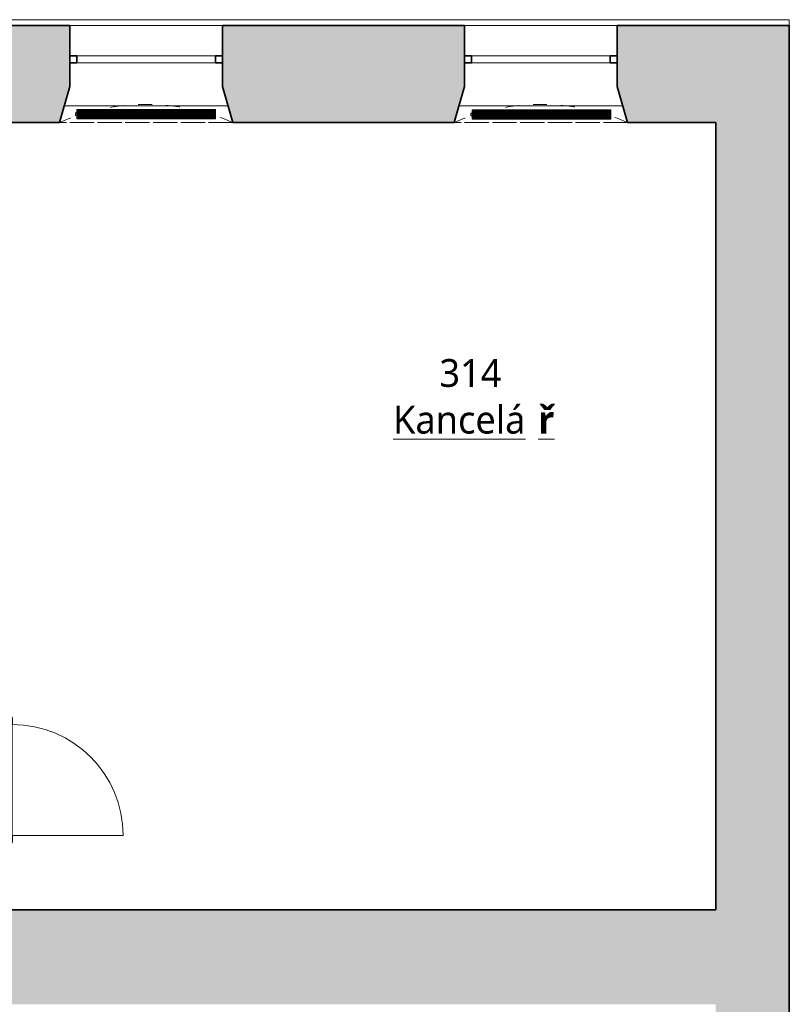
# Model space of a CAD drawing. Header units: metres. Extents: x -0.2 to 46.9, y -0.5 to 28.
# Tile 30 of 30: x 34.2 to 39.8, y 7.7 to 14.8. Entities that reach past the tile are written whole.
import ezdxf

# ---------------------------------------------------------------- set-up
doc = ezdxf.new("R2010")
doc.units = ezdxf.units.M
doc.linetypes.add('AV - Cerch_ 1 tecka 4mm', pattern=[0.006, 0.004, -0.001, 0, -0.001])
doc.layers.add('AV-MISTNOSTI', color=5, linetype='Continuous', lineweight=5, true_color=0x0000ff)
for name, color, linetype, lineweight in [('AV-SRAFY', 7, 'Continuous', 35), ('AV-STAVBA', 7, 'Continuous', 18), ('AV-VYBAVENI', 7, 'Continuous', 18)]:
    doc.layers.add(name, color=color, linetype=linetype, lineweight=lineweight)
doc.styles.add('Trebuchet MS_B', font='trebuc.ttf', dxfattribs={"height": 0.2})

# ---------------------------------------------------------------- blocks, each defined once
blk = doc.blocks.new('DO_1-L_Ocel_ - 800x1970_150-925843-3NP')
at = {"layer": 'AV-STAVBA', "color": 254, "true_color": 0xcccccc}
for p, q in [((0.4, 0.875), (0.4, 0.075)), ((-0.4, 0.075), (0.4, 0.075)), ((-0.4, -0.075), (0.4, -0.075))]:
    blk.add_line(p, q, dxfattribs=at)
at = {"layer": 'AV-STAVBA', "color": 254, "linetype": 'AV - Cerch_ 1 tecka 4mm', "true_color": 0xcccccc}
for p, q in [((-0.45, 0.075), (0.45, 0.075)), ((-0.4, 0.075), (0.4, 0.075)), ((-0.45, -0.075), (0.45, -0.075)), ((-0.4, -0.075), (0.4, -0.075))]:
    blk.add_line(p, q, dxfattribs=at)
at = {"layer": 'AV-STAVBA', "color": 254, "lineweight": 35, "true_color": 0xcccccc}
for p, q in [((-0.4, 0.075), (-0.45, 0.075)), ((-0.45, 0.075), (-0.45, -0.075)), ((-0.4, -0.075), (-0.4, 0.075)), ((0.45, 0.075), (0.4, 0.075)), ((0.4, 0.075), (0.4, -0.075)), ((0.45, -0.075), (0.45, 0.075)), ((-0.45, -0.075), (-0.4, -0.075)), ((0.4, -0.075), (0.45, -0.075))]:
    blk.add_line(p, q, dxfattribs=at)
at = {"layer": 'AV-STAVBA', "color": 254, "true_color": 0xcccccc}
blk.add_arc((0.4, 0.075), 0.8, 90, 180, dxfattribs=at)
blk = doc.blocks.new('WI_2-2_bez středního sloupku - 1100x2250-1235385-3NP')
at = {"layer": 'AV-STAVBA', "color": 254, "linetype": 'AV - Cerch_ 1 tecka 4mm', "lineweight": 13, "true_color": 0xcccccc}
for p, q in [((0.55, 0.35), (-0.55, 0.35)), ((0.55, -0.35), (-0.55, -0.35))]:
    blk.add_line(p, q, dxfattribs=at)
at = {"layer": 'AV-STAVBA', "color": 254, "lineweight": 35, "true_color": 0xcccccc}
for p, q in [((-0.5, 0.13), (-0.55, 0.13)), ((-0.55, 0.08), (-0.5, 0.08)), ((-0.5, 0.08), (-0.5, 0.13)), ((0.55, 0.13), (0.5, 0.13)), ((0.5, 0.13), (0.5, 0.08)), ((0.5, 0.08), (0.55, 0.08))]:
    blk.add_line(p, q, dxfattribs=at)
at = {"layer": 'AV-STAVBA', "color": 254, "true_color": 0xcccccc}
for p, q in [((-0.5, 0.13), (0.5, 0.13)), ((0.5, 0.08), (-0.5, 0.08))]:
    blk.add_line(p, q, dxfattribs=at)
blk = doc.blocks.new('GM_Nika se zkoseným ostěním a klenutým nadpražím - 1050x2400-1236735-3NP')
at = {"layer": 'AV-STAVBA', "color": 254, "linetype": 'AV - Cerch_ 1 tecka 4mm', "lineweight": 13, "true_color": 0xcccccc}
for p, q in [((0.55, 0.35), (-0.55, 0.35)), ((0.625, -0.35), (-0.625, -0.35))]:
    blk.add_line(p, q, dxfattribs=at)
blk.add_arc((0, -1.7821), 1.5625, 66.42182, 113.57818, dxfattribs=at)
blk = doc.blocks.new('GM_Nika_zkosené ostění - v800-1258030-3NP')
at = {"layer": 'AV-STAVBA', "color": 254, "linetype": 'AV - Cerch_ 1 tecka 4mm', "lineweight": 13, "true_color": 0xcccccc}
blk.add_line((-0.5, 0.35), (0.75, 0.35), dxfattribs=at)
blk = doc.blocks.new('Řísma 2NP_ vnitroblok - Řísma 2NP_ vnitroblok-1646675-3NP')
at = {"layer": 'AV-STAVBA', "color": 254, "true_color": 0xcccccc}
for p, q in [((25.2351, 14.789), (39.7648, 14.789)), ((39.7648, 14.789), (39.7648, 14.7482)), ((35.6798, 14.7482), (34.5798, 14.7482)), ((38.5248, 14.7482), (37.4248, 14.7482))]:
    blk.add_line(p, q, dxfattribs=at)
blk = doc.blocks.new('D0089 - 1514 - OÚPSŘ_Benešova_rvt-1-3NP')
at = {"layer": 'AV-SRAFY', "lineweight": 5, "true_color": 0xcccccc}
h = blk.add_hatch(color=254, dxfattribs=at)
h.paths.add_polyline_path([(35.7548, 14.0482), (37.3498, 14.0482), (37.4248, 14.3082), (37.4248, 14.7482), (35.6798, 14.7482), (35.6798, 14.3082), (35.6887, 14.2772)])
h.paths.add_polyline_path([(39.2348, 14.0482), (39.2348, 14.7482), (38.5248, 14.7482), (38.5248, 14.3082), (38.5998, 14.0482), (38.8205, 14.0482)])
h.paths.add_polyline_path([(24.9948, 14.0482), (26.0848, 14.0482), (26.0848, 14.7482), (24.8748, 14.7482), (24.8748, 14.0482), (24.9748, 14.0482)])
h.paths.add_polyline_path([(27.5148, 14.0482), (29.2048, 14.0482), (29.2798, 14.3082), (29.2798, 14.7482), (27.5148, 14.7482), (27.5148, 14.2772)])
h.paths.add_polyline_path([(30.4548, 14.0482), (32.2048, 14.0482), (32.2798, 14.3082), (32.2798, 14.7482), (30.3798, 14.7482), (30.3798, 14.3082), (30.3887, 14.2772)])
h.paths.add_polyline_path([(33.4548, 14.0482), (34.5048, 14.0482), (34.5798, 14.3082), (34.5798, 14.7482), (33.3798, 14.7482), (33.3798, 14.3082), (33.3887, 14.2772)])
h.paths.add_polyline_path([(24.4248, 14.0482), (24.4248, 14.7482), (23.8998, 14.7482), (23.8998, 14.0482), (23.9798, 14.0482)])
h.paths.add_polyline_path([(22.6548, 14.0482), (23.1998, 14.0482), (23.1998, 14.7482), (22.6548, 14.7482), (22.6548, 14.2772)])
h.paths.add_polyline_path([(22.2048, 14.0482), (22.2048, 14.7482), (20.9048, 14.7482), (20.9048, 14.2982), (20.9798, 14.0482), (21.8574, 14.0482)])
h.paths.add_polyline_path([(17.7648, 14.0482), (18.5298, 14.0482), (18.6048, 14.2982), (18.6048, 14.7482), (17.7648, 14.7482), (17.7648, 14.0967)])
h.paths.add_polyline_path([(19.6048, 14.2982), (19.9048, 14.2982), (19.9048, 14.7482), (19.6048, 14.7482)])
at = {"layer": 'AV-SRAFY', "lineweight": 18, "true_color": 0xcccccc}
blk.add_hatch(color=254, dxfattribs=at).paths.add_polyline_path([(39.2348, 0.8282), (39.7648, 0.8282), (39.7648, 14.7482), (39.2348, 14.7482), (39.2348, 1.2801)])
h = blk.add_hatch(color=254, dxfattribs=at)
h.paths.add_polyline_path([(32.5648, 7.6982), (39.2348, 7.6982), (39.2348, 8.3782), (32.5648, 8.3782)])
h.paths.add_polyline_path([(18.6548, 7.6982), (19.0224, 7.6982), (19.0224, 8.3782), (17.7648, 8.3782), (17.7648, 8.0382), (17.5048, 8.0382), (17.5048, 7.6982), (18.0048, 7.6982), (18.0048, 7.8732), (18.6548, 7.8732), (18.6548, 7.7112)])
h.paths.add_polyline_path([(20.4224, 7.6982), (22.8123, 7.6982), (22.8123, 8.3782), (20.4224, 8.3782)])
h.paths.add_polyline_path([(30.7848, 7.6982), (31.1648, 7.6982), (31.1648, 8.3782), (29.9648, 8.3782), (29.9648, 7.8682), (28.7048, 7.8682), (28.7048, 8.3782), (24.2123, 8.3782), (24.2123, 7.6982), (30.6348, 7.6982)])
at = {"layer": 'AV-STAVBA', "color": 254, "lineweight": 35, "true_color": 0xcccccc}
for p, q in [((33.3798, 14.7482), (34.5798, 14.7482)), ((34.5798, 14.3082), (34.5798, 14.7482)), ((37.4248, 14.7482), (35.6798, 14.7482)), ((35.6798, 14.3082), (35.6798, 14.7482)), ((37.4248, 14.3082), (37.4248, 14.7482)), ((38.5248, 14.7482), (39.2348, 14.7482)), ((38.5248, 14.3082), (38.5248, 14.7482)), ((39.7648, 14.7482), (39.2348, 14.7482)), ((39.7648, 0.8282), (39.7648, 14.7482)), ((34.5048, 14.0482), (34.5798, 14.3082)), ((35.7548, 14.0482), (35.6798, 14.3082)), ((37.3498, 14.0482), (37.4248, 14.3082)), ((38.5998, 14.0482), (38.5248, 14.3082)), ((34.1648, 14.0482), (34.5048, 14.0482)), ((35.7548, 14.0482), (37.3498, 14.0482)), ((38.5998, 14.0482), (39.2348, 14.0482)), ((39.2348, 14.0482), (39.2348, 8.3782)), ((39.2348, 8.3782), (34.1648, 8.3782))]:
    blk.add_line(p, q, dxfattribs=at)
at = {"layer": 'AV-STAVBA', "color": 254, "true_color": 0xcccccc}
for p, q in [((34.5394, 14.1682), (35.7202, 14.1682)), ((38.5652, 14.1682), (37.3844, 14.1682))]:
    blk.add_line(p, q, dxfattribs=at)
at = {"layer": 'AV-STAVBA', "color": 254, "lineweight": 18, "true_color": 0xcccccc}
for name, p in [('Řísma 2NP_ vnitroblok - Řísma 2NP_ vnitroblok-1646675-3NP', (0, 0)), ('GM_Nika se zkoseným ostěním a klenutým nadpražím - 1050x2400-1236735-3NP', (35.1298, 14.3982)), ('WI_2-2_bez středního sloupku - 1100x2250-1235385-3NP', (35.1298, 14.3982)), ('GM_Nika se zkoseným ostěním a klenutým nadpražím - 1050x2400-1236735-3NP', (37.9748, 14.3982)), ('WI_2-2_bez středního sloupku - 1100x2250-1235385-3NP', (37.9748, 14.3982))]:
    blk.add_blockref(name, p, dxfattribs=at)
for name, p, rotation in [('GM_Nika_zkosené ostění - v800-1258030-3NP', (35.2548, 14.3982), 180), ('GM_Nika_zkosené ostění - v800-1258030-3NP', (38.0998, 14.3982), 180), ('DO_1-L_Ocel_ - 800x1970_150-925843-3NP', (34.0898, 9.3132), 269.9999999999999)]:
    blk.add_blockref(name, p, dxfattribs=dict(at, rotation=rotation))
blk = doc.blocks.new('PF_Deskový radiátor_připojení boční - 1000_550_66-848785-3NP')
at = {"layer": 'AV-VYBAVENI', "color": 5, "true_color": 0x0000ff}
for p, q in [((-0.5, 0.01), (-0.51, 0.01)), ((-0.51, 0.01), (-0.51, -0.01)), ((-0.51, 0.01), (-0.51, 0.0097)), ((-0.5, 0.01), (-0.51, 0.01)), ((-0.51, 0.01), (-0.51, 0.0097)), ((-0.51, 0.01), (-0.51, 0.0097)), ((0.5, 0.033), (-0.5, 0.033)), ((-0.5, 0.033), (-0.5, -0.033)), ((-0.493, -0.026), (-0.493, 0.026)), ((-0.493, 0.026), (0.493, 0.026)), ((-0.483, 0.026), (-0.486, 0.026)), ((-0.486, 0.026), (-0.486, -0.026)), ((-0.483, -0.026), (-0.483, 0.026)), ((-0.4745, 0.026), (-0.4775, 0.026)), ((-0.4775, 0.026), (-0.4775, -0.026)), ((-0.4745, -0.026), (-0.4745, 0.026)), ((-0.466, 0.026), (-0.469, 0.026)), ((-0.469, 0.026), (-0.469, -0.026)), ((-0.466, -0.026), (-0.466, 0.026)), ((-0.4575, 0.026), (-0.4605, 0.026)), ((-0.4605, 0.026), (-0.4605, -0.026)), ((-0.4575, -0.026), (-0.4575, 0.026)), ((-0.449, 0.026), (-0.452, 0.026)), ((-0.452, 0.026), (-0.452, -0.026)), ((-0.449, -0.026), (-0.449, 0.026)), ((-0.4405, 0.026), (-0.4435, 0.026)), ((-0.4435, 0.026), (-0.4435, -0.026)), ((-0.4405, -0.026), (-0.4405, 0.026)), ((-0.432, 0.026), (-0.435, 0.026)), ((-0.435, 0.026), (-0.435, -0.026)), ((-0.432, -0.026), (-0.432, 0.026)), ((-0.4235, 0.026), (-0.4265, 0.026)), ((-0.4265, 0.026), (-0.4265, -0.026)), ((-0.4235, -0.026), (-0.4235, 0.026)), ((-0.415, 0.026), (-0.418, 0.026)), ((-0.418, 0.026), (-0.418, -0.026)), ((-0.415, -0.026), (-0.415, 0.026)), ((-0.4065, 0.026), (-0.4095, 0.026)), ((-0.4095, 0.026), (-0.4095, -0.026)), ((-0.4065, -0.026), (-0.4065, 0.026)), ((-0.398, 0.026), (-0.401, 0.026)), ((-0.401, 0.026), (-0.401, -0.026)), ((-0.398, -0.026), (-0.398, 0.026)), ((-0.3895, 0.026), (-0.3925, 0.026)), ((-0.3925, 0.026), (-0.3925, -0.026)), ((-0.3895, -0.026), (-0.3895, 0.026)), ((-0.381, 0.026), (-0.384, 0.026)), ((-0.384, 0.026), (-0.384, -0.026)), ((-0.381, -0.026), (-0.381, 0.026)), ((-0.3725, 0.026), (-0.3755, 0.026)), ((-0.3755, 0.026), (-0.3755, -0.026)), ((-0.3725, -0.026), (-0.3725, 0.026)), ((-0.364, 0.026), (-0.367, 0.026)), ((-0.367, 0.026), (-0.367, -0.026)), ((-0.364, -0.026), (-0.364, 0.026)), ((-0.3555, 0.026), (-0.3585, 0.026)), ((-0.3585, 0.026), (-0.3585, -0.026)), ((-0.3555, -0.026), (-0.3555, 0.026)), ((-0.347, 0.026), (-0.35, 0.026)), ((-0.35, 0.026), (-0.35, -0.026)), ((-0.347, -0.026), (-0.347, 0.026)), ((-0.3385, 0.026), (-0.3415, 0.026)), ((-0.3415, 0.026), (-0.3415, -0.026)), ((-0.3385, -0.026), (-0.3385, 0.026)), ((-0.33, 0.026), (-0.333, 0.026)), ((-0.333, 0.026), (-0.333, -0.026)), ((-0.33, -0.026), (-0.33, 0.026)), ((-0.3215, 0.026), (-0.3245, 0.026)), ((-0.3245, 0.026), (-0.3245, -0.026)), ((-0.3215, -0.026), (-0.3215, 0.026)), ((-0.313, 0.026), (-0.316, 0.026)), ((-0.316, 0.026), (-0.316, -0.026)), ((-0.313, -0.026), (-0.313, 0.026)), ((-0.3045, 0.026), (-0.3075, 0.026)), ((-0.3075, 0.026), (-0.3075, -0.026)), ((-0.3045, -0.026), (-0.3045, 0.026)), ((-0.296, 0.026), (-0.299, 0.026)), ((-0.299, 0.026), (-0.299, -0.026)), ((-0.296, -0.026), (-0.296, 0.026)), ((-0.2875, 0.026), (-0.2905, 0.026)), ((-0.2905, 0.026), (-0.2905, -0.026)), ((-0.2875, -0.026), (-0.2875, 0.026)), ((-0.279, 0.026), (-0.282, 0.026)), ((-0.282, 0.026), (-0.282, -0.026)), ((-0.279, -0.026), (-0.279, 0.026)), ((-0.2705, 0.026), (-0.2735, 0.026)), ((-0.2735, 0.026), (-0.2735, -0.026)), ((-0.2705, -0.026), (-0.2705, 0.026)), ((-0.262, 0.026), (-0.265, 0.026)), ((-0.265, 0.026), (-0.265, -0.026)), ((-0.262, -0.026), (-0.262, 0.026)), ((-0.2535, 0.026), (-0.2565, 0.026)), ((-0.2565, 0.026), (-0.2565, -0.026)), ((-0.2535, -0.026), (-0.2535, 0.026)), ((-0.245, 0.026), (-0.248, 0.026)), ((-0.248, 0.026), (-0.248, -0.026)), ((-0.245, -0.026), (-0.245, 0.026)), ((-0.2365, 0.026), (-0.2395, 0.026)), ((-0.2395, 0.026), (-0.2395, -0.026)), ((-0.2365, -0.026), (-0.2365, 0.026)), ((-0.228, 0.026), (-0.231, 0.026)), ((-0.231, 0.026), (-0.231, -0.026)), ((-0.228, -0.026), (-0.228, 0.026)), ((-0.2195, 0.026), (-0.2225, 0.026)), ((-0.2225, 0.026), (-0.2225, -0.026)), ((-0.2195, -0.026), (-0.2195, 0.026)), ((-0.211, 0.026), (-0.214, 0.026)), ((-0.214, 0.026), (-0.214, -0.026)), ((-0.211, -0.026), (-0.211, 0.026)), ((-0.2025, 0.026), (-0.2055, 0.026)), ((-0.2055, 0.026), (-0.2055, -0.026)), ((-0.2025, -0.026), (-0.2025, 0.026)), ((-0.194, 0.026), (-0.197, 0.026)), ((-0.197, 0.026), (-0.197, -0.026)), ((-0.194, -0.026), (-0.194, 0.026)), ((-0.1855, 0.026), (-0.1885, 0.026)), ((-0.1885, 0.026), (-0.1885, -0.026)), ((-0.1855, -0.026), (-0.1855, 0.026)), ((-0.177, 0.026), (-0.18, 0.026)), ((-0.18, 0.026), (-0.18, -0.026)), ((-0.177, -0.026), (-0.177, 0.026)), ((-0.1685, 0.026), (-0.1715, 0.026)), ((-0.1715, 0.026), (-0.1715, -0.026)), ((-0.1685, -0.026), (-0.1685, 0.026)), ((-0.16, 0.026), (-0.163, 0.026)), ((-0.163, 0.026), (-0.163, -0.026)), ((-0.16, -0.026), (-0.16, 0.026)), ((-0.1515, 0.026), (-0.1545, 0.026)), ((-0.1545, 0.026), (-0.1545, -0.026)), ((-0.1515, -0.026), (-0.1515, 0.026)), ((-0.143, 0.026), (-0.146, 0.026)), ((-0.146, 0.026), (-0.146, -0.026)), ((-0.143, -0.026), (-0.143, 0.026)), ((-0.1345, 0.026), (-0.1375, 0.026)), ((-0.1375, 0.026), (-0.1375, -0.026)), ((-0.1345, -0.026), (-0.1345, 0.026)), ((-0.126, 0.026), (-0.129, 0.026)), ((-0.129, 0.026), (-0.129, -0.026)), ((-0.126, -0.026), (-0.126, 0.026)), ((-0.1175, 0.026), (-0.1205, 0.026)), ((-0.1205, 0.026), (-0.1205, -0.026)), ((-0.1175, -0.026), (-0.1175, 0.026)), ((-0.109, 0.026), (-0.112, 0.026)), ((-0.112, 0.026), (-0.112, -0.026)), ((-0.109, -0.026), (-0.109, 0.026)), ((-0.1005, 0.026), (-0.1035, 0.026)), ((-0.1035, 0.026), (-0.1035, -0.026)), ((-0.1005, -0.026), (-0.1005, 0.026)), ((-0.092, 0.026), (-0.095, 0.026)), ((-0.095, 0.026), (-0.095, -0.026)), ((-0.092, -0.026), (-0.092, 0.026)), ((-0.0835, 0.026), (-0.0865, 0.026)), ((-0.0865, 0.026), (-0.0865, -0.026)), ((-0.0835, -0.026), (-0.0835, 0.026)), ((-0.075, 0.026), (-0.078, 0.026)), ((-0.078, 0.026), (-0.078, -0.026)), ((-0.075, -0.026), (-0.075, 0.026)), ((-0.0665, 0.026), (-0.0695, 0.026)), ((-0.0695, 0.026), (-0.0695, -0.026)), ((-0.0665, -0.026), (-0.0665, 0.026)), ((-0.058, 0.026), (-0.061, 0.026)), ((-0.061, 0.026), (-0.061, -0.026)), ((-0.058, -0.026), (-0.058, 0.026)), ((-0.0495, 0.026), (-0.0525, 0.026)), ((-0.0525, 0.026), (-0.0525, -0.026)), ((-0.0495, -0.026), (-0.0495, 0.026)), ((-0.041, 0.026), (-0.044, 0.026)), ((-0.044, 0.026), (-0.044, -0.026)), ((-0.041, -0.026), (-0.041, 0.026)), ((-0.0325, 0.026), (-0.0355, 0.026)), ((-0.0355, 0.026), (-0.0355, -0.026)), ((-0.0325, -0.026), (-0.0325, 0.026)), ((-0.024, 0.026), (-0.027, 0.026)), ((-0.027, 0.026), (-0.027, -0.026)), ((-0.024, -0.026), (-0.024, 0.026)), ((-0.0155, 0.026), (-0.0185, 0.026)), ((-0.0185, 0.026), (-0.0185, -0.026)), ((-0.0155, -0.026), (-0.0155, 0.026)), ((-0.007, 0.026), (-0.01, 0.026)), ((-0.01, 0.026), (-0.01, -0.026)), ((-0.007, -0.026), (-0.007, 0.026)), ((0.0015, 0.026), (-0.0015, 0.026)), ((-0.0015, 0.026), (-0.0015, -0.026)), ((0.0015, -0.026), (0.0015, 0.026)), ((0.01, 0.026), (0.007, 0.026)), ((0.007, 0.026), (0.007, -0.026)), ((0.01, -0.026), (0.01, 0.026)), ((0.0185, 0.026), (0.0155, 0.026)), ((0.0155, 0.026), (0.0155, -0.026)), ((0.0185, -0.026), (0.0185, 0.026)), ((0.027, 0.026), (0.024, 0.026)), ((0.024, 0.026), (0.024, -0.026)), ((0.027, -0.026), (0.027, 0.026)), ((0.0355, 0.026), (0.0325, 0.026)), ((0.0325, 0.026), (0.0325, -0.026)), ((0.0355, -0.026), (0.0355, 0.026)), ((0.044, 0.026), (0.041, 0.026)), ((0.041, 0.026), (0.041, -0.026)), ((0.044, -0.026), (0.044, 0.026)), ((0.0525, 0.026), (0.0495, 0.026)), ((0.0495, 0.026), (0.0495, -0.026)), ((0.0525, -0.026), (0.0525, 0.026)), ((0.061, 0.026), (0.058, 0.026)), ((0.058, 0.026), (0.058, -0.026)), ((0.061, -0.026), (0.061, 0.026)), ((0.0695, 0.026), (0.0665, 0.026)), ((0.0665, 0.026), (0.0665, -0.026)), ((0.0695, -0.026), (0.0695, 0.026)), ((0.078, 0.026), (0.075, 0.026)), ((0.075, 0.026), (0.075, -0.026)), ((0.078, -0.026), (0.078, 0.026)), ((0.0865, 0.026), (0.0835, 0.026)), ((0.0835, 0.026), (0.0835, -0.026)), ((0.0865, -0.026), (0.0865, 0.026)), ((0.095, 0.026), (0.092, 0.026)), ((0.092, 0.026), (0.092, -0.026)), ((0.095, -0.026), (0.095, 0.026)), ((0.1035, 0.026), (0.1005, 0.026)), ((0.1005, 0.026), (0.1005, -0.026)), ((0.1035, -0.026), (0.1035, 0.026)), ((0.112, 0.026), (0.109, 0.026)), ((0.109, 0.026), (0.109, -0.026)), ((0.112, -0.026), (0.112, 0.026)), ((0.1205, 0.026), (0.1175, 0.026)), ((0.1175, 0.026), (0.1175, -0.026)), ((0.1205, -0.026), (0.1205, 0.026)), ((0.129, 0.026), (0.126, 0.026)), ((0.126, 0.026), (0.126, -0.026)), ((0.129, -0.026), (0.129, 0.026)), ((0.1375, 0.026), (0.1345, 0.026)), ((0.1345, 0.026), (0.1345, -0.026)), ((0.1375, -0.026), (0.1375, 0.026)), ((0.146, 0.026), (0.143, 0.026)), ((0.143, 0.026), (0.143, -0.026)), ((0.146, -0.026), (0.146, 0.026)), ((0.1545, 0.026), (0.1515, 0.026)), ((0.1515, 0.026), (0.1515, -0.026)), ((0.1545, -0.026), (0.1545, 0.026)), ((0.163, 0.026), (0.16, 0.026)), ((0.16, 0.026), (0.16, -0.026)), ((0.163, -0.026), (0.163, 0.026)), ((0.1715, 0.026), (0.1685, 0.026)), ((0.1685, 0.026), (0.1685, -0.026)), ((0.1715, -0.026), (0.1715, 0.026)), ((0.18, 0.026), (0.177, 0.026)), ((0.177, 0.026), (0.177, -0.026)), ((0.18, -0.026), (0.18, 0.026)), ((0.1885, 0.026), (0.1855, 0.026)), ((0.1855, 0.026), (0.1855, -0.026)), ((0.1885, -0.026), (0.1885, 0.026)), ((0.197, 0.026), (0.194, 0.026)), ((0.194, 0.026), (0.194, -0.026)), ((0.197, -0.026), (0.197, 0.026)), ((0.2055, 0.026), (0.2025, 0.026)), ((0.2025, 0.026), (0.2025, -0.026)), ((0.2055, -0.026), (0.2055, 0.026)), ((0.214, 0.026), (0.211, 0.026)), ((0.211, 0.026), (0.211, -0.026)), ((0.214, -0.026), (0.214, 0.026)), ((0.2225, 0.026), (0.2195, 0.026)), ((0.2195, 0.026), (0.2195, -0.026)), ((0.2225, -0.026), (0.2225, 0.026)), ((0.231, 0.026), (0.228, 0.026)), ((0.228, 0.026), (0.228, -0.026)), ((0.231, -0.026), (0.231, 0.026)), ((0.2395, 0.026), (0.2365, 0.026)), ((0.2365, 0.026), (0.2365, -0.026)), ((0.2395, -0.026), (0.2395, 0.026)), ((0.248, 0.026), (0.245, 0.026)), ((0.245, 0.026), (0.245, -0.026)), ((0.248, -0.026), (0.248, 0.026)), ((0.2565, 0.026), (0.2535, 0.026)), ((0.2535, 0.026), (0.2535, -0.026)), ((0.2565, -0.026), (0.2565, 0.026)), ((0.265, 0.026), (0.262, 0.026)), ((0.262, 0.026), (0.262, -0.026)), ((0.265, -0.026), (0.265, 0.026)), ((0.2735, 0.026), (0.2705, 0.026)), ((0.2705, 0.026), (0.2705, -0.026)), ((0.2735, -0.026), (0.2735, 0.026)), ((0.282, 0.026), (0.279, 0.026)), ((0.279, 0.026), (0.279, -0.026)), ((0.282, -0.026), (0.282, 0.026)), ((0.2905, 0.026), (0.2875, 0.026)), ((0.2875, 0.026), (0.2875, -0.026)), ((0.2905, -0.026), (0.2905, 0.026)), ((0.299, 0.026), (0.296, 0.026)), ((0.296, 0.026), (0.296, -0.026)), ((0.299, -0.026), (0.299, 0.026)), ((0.3075, 0.026), (0.3045, 0.026)), ((0.3045, 0.026), (0.3045, -0.026)), ((0.3075, -0.026), (0.3075, 0.026)), ((0.316, 0.026), (0.313, 0.026)), ((0.313, 0.026), (0.313, -0.026)), ((0.316, -0.026), (0.316, 0.026)), ((0.3245, 0.026), (0.3215, 0.026)), ((0.3215, 0.026), (0.3215, -0.026)), ((0.3245, -0.026), (0.3245, 0.026)), ((0.333, 0.026), (0.33, 0.026)), ((0.33, 0.026), (0.33, -0.026)), ((0.333, -0.026), (0.333, 0.026)), ((0.3415, 0.026), (0.3385, 0.026)), ((0.3385, 0.026), (0.3385, -0.026)), ((0.3415, -0.026), (0.3415, 0.026)), ((0.35, 0.026), (0.347, 0.026)), ((0.347, 0.026), (0.347, -0.026)), ((0.35, -0.026), (0.35, 0.026)), ((0.3585, 0.026), (0.3555, 0.026)), ((0.3555, 0.026), (0.3555, -0.026)), ((0.3585, -0.026), (0.3585, 0.026)), ((0.367, 0.026), (0.364, 0.026)), ((0.364, 0.026), (0.364, -0.026)), ((0.367, -0.026), (0.367, 0.026)), ((0.3755, 0.026), (0.3725, 0.026)), ((0.3725, 0.026), (0.3725, -0.026)), ((0.3755, -0.026), (0.3755, 0.026)), ((0.384, 0.026), (0.381, 0.026)), ((0.381, 0.026), (0.381, -0.026)), ((0.384, -0.026), (0.384, 0.026)), ((0.3925, 0.026), (0.3895, 0.026)), ((0.3895, 0.026), (0.3895, -0.026)), ((0.3925, -0.026), (0.3925, 0.026)), ((0.401, 0.026), (0.398, 0.026)), ((0.398, 0.026), (0.398, -0.026)), ((0.401, -0.026), (0.401, 0.026)), ((0.4095, 0.026), (0.4065, 0.026)), ((0.4065, 0.026), (0.4065, -0.026)), ((0.4095, -0.026), (0.4095, 0.026)), ((0.418, 0.026), (0.415, 0.026)), ((0.415, 0.026), (0.415, -0.026)), ((0.418, -0.026), (0.418, 0.026)), ((0.4265, 0.026), (0.4235, 0.026)), ((0.4235, 0.026), (0.4235, -0.026)), ((0.4265, -0.026), (0.4265, 0.026)), ((0.435, 0.026), (0.432, 0.026)), ((0.432, 0.026), (0.432, -0.026)), ((0.435, -0.026), (0.435, 0.026)), ((0.4435, 0.026), (0.4405, 0.026)), ((0.4405, 0.026), (0.4405, -0.026)), ((0.4435, -0.026), (0.4435, 0.026)), ((0.452, 0.026), (0.449, 0.026)), ((0.449, 0.026), (0.449, -0.026)), ((0.452, -0.026), (0.452, 0.026)), ((0.4605, 0.026), (0.4575, 0.026)), ((0.4575, 0.026), (0.4575, -0.026)), ((0.4605, -0.026), (0.4605, 0.026)), ((0.469, 0.026), (0.466, 0.026)), ((0.466, 0.026), (0.466, -0.026)), ((0.469, -0.026), (0.469, 0.026)), ((0.4775, 0.026), (0.4745, 0.026)), ((0.4745, 0.026), (0.4745, -0.026)), ((0.4775, -0.026), (0.4775, 0.026)), ((0.486, 0.026), (0.483, 0.026)), ((0.483, 0.026), (0.483, -0.026)), ((0.486, -0.026), (0.486, 0.026)), ((0.4945, 0.026), (0.4915, 0.026)), ((0.4915, 0.026), (0.4915, -0.026)), ((0.493, 0.026), (0.493, -0.026)), ((0.4945, -0.026), (0.4945, 0.026)), ((0.5, -0.033), (0.5, 0.033)), ((-0.51, -0.0097), (-0.51, -0.01)), ((-0.51, -0.0097), (-0.51, -0.01)), ((-0.51, -0.0097), (-0.51, -0.01)), ((-0.51, -0.01), (-0.5, -0.01)), ((-0.51, -0.01), (-0.5, -0.01)), ((-0.5, -0.033), (0.5, -0.033)), ((0.493, -0.026), (-0.493, -0.026)), ((-0.486, -0.026), (-0.483, -0.026)), ((-0.4775, -0.026), (-0.4745, -0.026)), ((-0.469, -0.026), (-0.466, -0.026)), ((-0.4605, -0.026), (-0.4575, -0.026)), ((-0.452, -0.026), (-0.449, -0.026)), ((-0.4435, -0.026), (-0.4405, -0.026)), ((-0.435, -0.026), (-0.432, -0.026)), ((-0.4265, -0.026), (-0.4235, -0.026)), ((-0.418, -0.026), (-0.415, -0.026)), ((-0.4095, -0.026), (-0.4065, -0.026)), ((-0.401, -0.026), (-0.398, -0.026)), ((-0.3925, -0.026), (-0.3895, -0.026)), ((-0.384, -0.026), (-0.381, -0.026)), ((-0.3755, -0.026), (-0.3725, -0.026)), ((-0.367, -0.026), (-0.364, -0.026)), ((-0.3585, -0.026), (-0.3555, -0.026)), ((-0.35, -0.026), (-0.347, -0.026)), ((-0.3415, -0.026), (-0.3385, -0.026)), ((-0.333, -0.026), (-0.33, -0.026)), ((-0.3245, -0.026), (-0.3215, -0.026)), ((-0.316, -0.026), (-0.313, -0.026)), ((-0.3075, -0.026), (-0.3045, -0.026)), ((-0.299, -0.026), (-0.296, -0.026)), ((-0.2905, -0.026), (-0.2875, -0.026)), ((-0.282, -0.026), (-0.279, -0.026)), ((-0.2735, -0.026), (-0.2705, -0.026)), ((-0.265, -0.026), (-0.262, -0.026)), ((-0.2565, -0.026), (-0.2535, -0.026)), ((-0.248, -0.026), (-0.245, -0.026)), ((-0.2395, -0.026), (-0.2365, -0.026)), ((-0.231, -0.026), (-0.228, -0.026)), ((-0.2225, -0.026), (-0.2195, -0.026)), ((-0.214, -0.026), (-0.211, -0.026)), ((-0.2055, -0.026), (-0.2025, -0.026)), ((-0.197, -0.026), (-0.194, -0.026)), ((-0.1885, -0.026), (-0.1855, -0.026)), ((-0.18, -0.026), (-0.177, -0.026)), ((-0.1715, -0.026), (-0.1685, -0.026)), ((-0.163, -0.026), (-0.16, -0.026)), ((-0.1545, -0.026), (-0.1515, -0.026)), ((-0.146, -0.026), (-0.143, -0.026)), ((-0.1375, -0.026), (-0.1345, -0.026)), ((-0.129, -0.026), (-0.126, -0.026)), ((-0.1205, -0.026), (-0.1175, -0.026)), ((-0.112, -0.026), (-0.109, -0.026)), ((-0.1035, -0.026), (-0.1005, -0.026)), ((-0.095, -0.026), (-0.092, -0.026)), ((-0.0865, -0.026), (-0.0835, -0.026)), ((-0.078, -0.026), (-0.075, -0.026)), ((-0.0695, -0.026), (-0.0665, -0.026)), ((-0.061, -0.026), (-0.058, -0.026)), ((-0.0525, -0.026), (-0.0495, -0.026)), ((-0.044, -0.026), (-0.041, -0.026)), ((-0.0355, -0.026), (-0.0325, -0.026)), ((-0.027, -0.026), (-0.024, -0.026)), ((-0.0185, -0.026), (-0.0155, -0.026)), ((-0.01, -0.026), (-0.007, -0.026)), ((-0.0015, -0.026), (0.0015, -0.026)), ((0.007, -0.026), (0.01, -0.026)), ((0.0155, -0.026), (0.0185, -0.026)), ((0.024, -0.026), (0.027, -0.026)), ((0.0325, -0.026), (0.0355, -0.026)), ((0.041, -0.026), (0.044, -0.026)), ((0.0495, -0.026), (0.0525, -0.026)), ((0.058, -0.026), (0.061, -0.026)), ((0.0665, -0.026), (0.0695, -0.026)), ((0.075, -0.026), (0.078, -0.026)), ((0.0835, -0.026), (0.0865, -0.026)), ((0.092, -0.026), (0.095, -0.026)), ((0.1005, -0.026), (0.1035, -0.026)), ((0.109, -0.026), (0.112, -0.026)), ((0.1175, -0.026), (0.1205, -0.026)), ((0.126, -0.026), (0.129, -0.026)), ((0.1345, -0.026), (0.1375, -0.026)), ((0.143, -0.026), (0.146, -0.026)), ((0.1515, -0.026), (0.1545, -0.026)), ((0.16, -0.026), (0.163, -0.026)), ((0.1685, -0.026), (0.1715, -0.026)), ((0.177, -0.026), (0.18, -0.026)), ((0.1855, -0.026), (0.1885, -0.026)), ((0.194, -0.026), (0.197, -0.026)), ((0.2025, -0.026), (0.2055, -0.026)), ((0.211, -0.026), (0.214, -0.026)), ((0.2195, -0.026), (0.2225, -0.026)), ((0.228, -0.026), (0.231, -0.026)), ((0.2365, -0.026), (0.2395, -0.026)), ((0.245, -0.026), (0.248, -0.026)), ((0.2535, -0.026), (0.2565, -0.026)), ((0.262, -0.026), (0.265, -0.026)), ((0.2705, -0.026), (0.2735, -0.026)), ((0.279, -0.026), (0.282, -0.026)), ((0.2875, -0.026), (0.2905, -0.026)), ((0.296, -0.026), (0.299, -0.026)), ((0.3045, -0.026), (0.3075, -0.026)), ((0.313, -0.026), (0.316, -0.026)), ((0.3215, -0.026), (0.3245, -0.026)), ((0.33, -0.026), (0.333, -0.026)), ((0.3385, -0.026), (0.3415, -0.026)), ((0.347, -0.026), (0.35, -0.026)), ((0.3555, -0.026), (0.3585, -0.026)), ((0.364, -0.026), (0.367, -0.026)), ((0.3725, -0.026), (0.3755, -0.026)), ((0.381, -0.026), (0.384, -0.026)), ((0.3895, -0.026), (0.3925, -0.026)), ((0.398, -0.026), (0.401, -0.026)), ((0.4065, -0.026), (0.4095, -0.026)), ((0.415, -0.026), (0.418, -0.026)), ((0.4235, -0.026), (0.4265, -0.026)), ((0.432, -0.026), (0.435, -0.026)), ((0.4405, -0.026), (0.4435, -0.026)), ((0.449, -0.026), (0.452, -0.026)), ((0.4575, -0.026), (0.4605, -0.026)), ((0.466, -0.026), (0.469, -0.026)), ((0.4745, -0.026), (0.4775, -0.026)), ((0.483, -0.026), (0.486, -0.026)), ((0.4915, -0.026), (0.4945, -0.026))]:
    blk.add_line(p, q, dxfattribs=at)

msp = doc.modelspace()

# ---------------------------------------------------------------- block references
at = {"lineweight": 5}
msp.add_blockref('D0089 - 1514 - OÚPSŘ_Benešova_rvt-1-3NP', (0, 0), dxfattribs=at)
at = {"layer": 'AV-VYBAVENI', "color": 5, "true_color": 0x0000ff}
for p in [(35.1298, 14.1082), (37.9787, 14.1058)]:
    msp.add_blockref('PF_Deskový radiátor_připojení boční - 1000_550_66-848785-3NP', p, dxfattribs=at)

# ---------------------------------------------------------------- texts
at = {"layer": 'AV-MISTNOSTI', "char_height": 0.2, "attachment_point": 1, "style": 'Trebuchet MS_B'}
for s, insert, width in [('314', (37.2431, 12.3447), 0.601266), ('\\LKancelá', (36.9091, 12.0084), 1.266666), ('\\L\\fTrebuchet MS|b1|i0|c238|p34|;\\Lř', (37.9542, 12.0084), 0.144304)]:
    msp.add_mtext(s, dxfattribs=dict(at, insert=insert, width=width))

doc.saveas('drawing.dxf')
